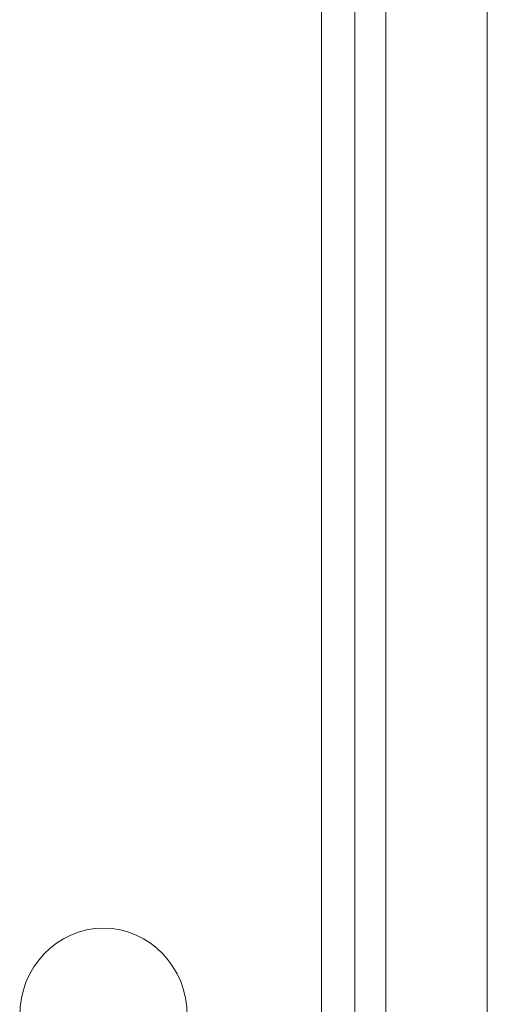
# Model space of a CAD drawing. Header units: millimetres. Extents: x -90830 to 24172, y -102460 to 73669.
# Tile 79 of 198: x -52538 to -52523, y 52281 to 52311. Entities that reach past the tile are written whole.
import ezdxf

# ---------------------------------------------------------------- set-up
doc = ezdxf.new("R2010")
doc.units = ezdxf.units.MM
doc.layers.add('at_Entity', color=253, linetype='Continuous', lineweight=9)

msp = doc.modelspace()

# ---------------------------------------------------------------- linework, layer by layer
at = {"layer": 'at_Entity'}
for p, q in [((-52528.575, 53712.114), (-52528.575, 52256.217)), ((-52527.543, 52371.639), (-52527.543, 52254.197)), ((-52526.595, 52272.929), (-52526.595, 52351.509)), ((-52523.469, 52272.929), (-52523.469, 52351.509))]:
    msp.add_line(p, q, dxfattribs=at)
msp.add_ellipse((-52535.278, 52280.325), major_axis=(0, -2.694), ratio=0.957153, dxfattribs=at)

doc.saveas('drawing.dxf')
